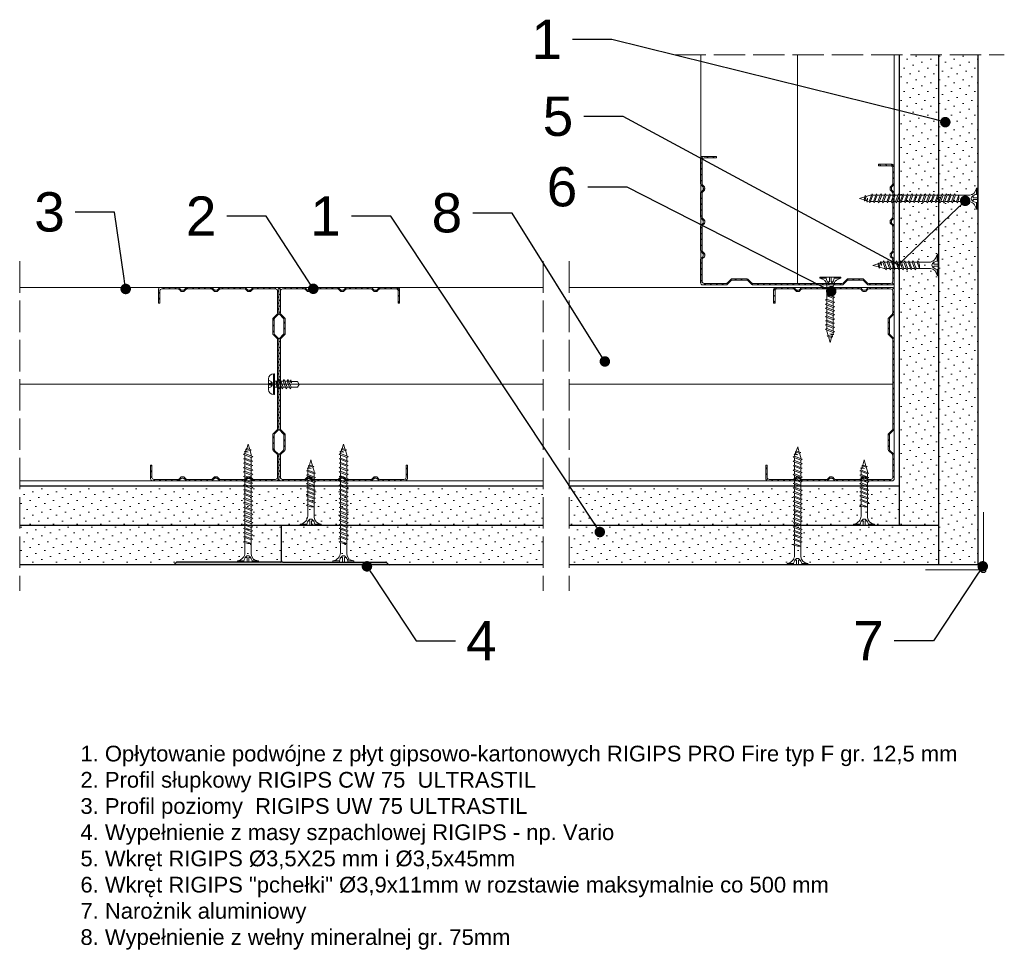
# Model space of a CAD drawing. Header units: millimetres. Extents: x 835 to 3337, y 91 to 2151.
# Tile 3 of 9: x 1894 to 2270, y 91 to 446. Entities that reach past the tile are written whole.
import ezdxf
from ezdxf import colors
from ezdxf.entities.mleader import LeaderData, LeaderLine
from ezdxf.math import Vec2, Vec3

# ---------------------------------------------------------------- set-up
doc = ezdxf.new("R2010")
doc.units = ezdxf.units.MM
doc.linetypes.add('ACAD_ISO02W100', pattern=[15, 12, -3])
for name, color, linetype, lineweight in [('_ISOVER WELNA', 7, 'BATTING', 9), ('_RIGIPS AKCESORIA', 7, 'Continuous', 18), ('_RIGIPS G-K', 7, 'Continuous', 25), ('_RIGIPS PROFIL', 7, 'Continuous', 18), ('KRESKOWANIE', 7, 'Continuous', 9), ('PRZERYWANA', 7, 'ACAD_ISO02W100', 9)]:
    doc.layers.add(name, color=color, linetype=linetype, lineweight=lineweight)
doc.styles.get("Standard").update_dxf_attribs({"font": 'arial.ttf'})
doc.linetypes.add('BATTING', pattern='A,0.00254,-2.54,[134,ltypeshp.shx,S=2.54,R=0,X=-2.54,Y=0],-5.08,[134,ltypeshp.shx,S=2.54,R=180,X=2.54,Y=0],-2.54', length=10.16254)
pattern_1 = [(315, (-497.341, -403.906), (3.367596, 1.122532), [0, -3.175])]

# ---------------------------------------------------------------- blocks, each defined once
blk = doc.blocks.new('CW 75 ULTRASTIL')
h = blk.add_hatch()
h.set_pattern_fill('ANSI31', color=256, scale=0.5, style=0)
h.paths.add_polyline_path([(106.07, 103.31, -0.414214), (106.87, 104.11), (115.19, 104.11, -0.198912), (115.55, 103.96), (116.25, 103.25, 0.198912), (116.61, 103.11), (117.19, 103.11, 0.198912), (117.55, 103.25), (118.25, 103.96, -0.198912), (118.61, 104.11), (127.89, 104.11, -0.198912), (128.25, 103.96), (128.95, 103.25, 0.198912), (129.31, 103.11), (129.89, 103.11, 0.198912), (130.25, 103.25), (130.95, 103.96, -0.198912), (131.31, 104.11), (140.59, 104.11, -0.198912), (140.95, 103.96), (141.65, 103.25, 0.198912), (142.01, 103.11), (142.59, 103.11, 0.198912), (142.95, 103.25), (143.65, 103.96, -0.198912), (144.01, 104.11), (153.17, 104.11, -0.414214), (153.97, 103.31), (153.97, 98.66), (154.52, 98.66), (154.52, 103.86, 0.414214), (153.72, 104.66), (144.01, 104.66, 0.198912), (143.65, 104.51), (142.95, 103.8, -0.198912), (142.59, 103.66), (142.01, 103.66, -0.198912), (141.65, 103.8), (140.95, 104.51, 0.198912), (140.59, 104.66), (131.31, 104.66, 0.198912), (130.95, 104.51), (130.25, 103.8, -0.198912), (129.89, 103.66), (129.31, 103.66, -0.198912), (128.95, 103.8), (128.25, 104.51, 0.198912), (127.89, 104.66), (118.61, 104.66, 0.198912), (118.25, 104.51), (117.55, 103.8, -0.198912), (117.19, 103.66), (116.61, 103.66, -0.198912), (116.25, 103.8), (115.55, 104.51, 0.198912), (115.19, 104.66), (106.32, 104.66, 0.414214), (105.52, 103.86), (105.52, 94.86, 0.198912), (105.67, 94.51), (107.17, 93, -0.198912), (107.32, 92.65), (107.32, 87.06, -0.198912), (107.17, 86.71), (105.67, 85.2, 0.198912), (105.52, 84.85), (105.52, 50.66, 0.198912), (105.67, 50.31), (107.17, 48.8, -0.198912), (107.32, 48.45), (107.32, 42.86, -0.198912), (107.17, 42.51), (105.67, 41, 0.198912), (105.52, 40.65), (105.52, 31.66, 0.414214), (106.32, 30.86), (115.19, 30.86, 0.198912), (115.55, 31), (116.25, 31.71, -0.198912), (116.61, 31.86), (117.19, 31.86, -0.198912), (117.55, 31.71), (118.25, 31, 0.198912), (118.61, 30.86), (127.89, 30.86, 0.198912), (128.25, 31), (128.95, 31.71, -0.198912), (129.31, 31.86), (129.89, 31.86, -0.198912), (130.25, 31.71), (130.95, 31, 0.198912), (131.31, 30.86), (140.59, 30.86, 0.198912), (140.95, 31), (141.65, 31.71, -0.198912), (142.01, 31.86), (142.59, 31.86, -0.198912), (142.95, 31.71), (143.65, 31, 0.198912), (144.01, 30.86), (150.72, 30.86, 0.414214), (151.52, 31.66), (151.52, 36.86), (150.97, 36.86), (150.97, 32.21, -0.414214), (150.17, 31.41), (144.01, 31.41, -0.198912), (143.65, 31.55), (142.95, 32.26, 0.198912), (142.59, 32.41), (142.01, 32.41, 0.198912), (141.65, 32.26), (140.95, 31.55, -0.198912), (140.59, 31.41), (131.31, 31.41, -0.198912), (130.95, 31.55), (130.25, 32.26, 0.198912), (129.89, 32.41), (129.31, 32.41, 0.198912), (128.95, 32.26), (128.25, 31.55, -0.198912), (127.89, 31.41), (118.61, 31.41, -0.198912), (118.25, 31.55), (117.55, 32.26, 0.198912), (117.19, 32.41), (116.61, 32.41, 0.198912), (116.25, 32.26), (115.55, 31.55, -0.198912), (115.19, 31.41), (106.87, 31.41, -0.414214), (106.07, 32.21), (106.07, 40.65, -0.198912), (106.22, 41), (107.72, 42.51, 0.198912), (107.87, 42.86), (107.87, 48.45, 0.198912), (107.72, 48.8), (106.22, 50.31, -0.198912), (106.07, 50.66), (106.07, 84.85, -0.198912), (106.22, 85.2), (107.72, 86.71, 0.198912), (107.87, 87.06), (107.87, 92.65, 0.198912), (107.72, 93), (106.22, 94.51, -0.198912), (106.07, 94.86)])
at = {"layer": '_RIGIPS PROFIL'}
for p, q in [((105.52, 103.86), (105.52, 94.86)), ((106.07, 103.31), (106.07, 94.86)), ((115.19, 104.66), (106.32, 104.66)), ((115.19, 104.11), (106.87, 104.11)), ((115.55, 104.51), (116.25, 103.8)), ((115.55, 103.96), (116.25, 103.25)), ((117.19, 103.66), (116.61, 103.66)), ((117.19, 103.11), (116.61, 103.11)), ((118.25, 104.51), (117.55, 103.8)), ((118.25, 103.96), (117.55, 103.25)), ((127.89, 104.66), (118.61, 104.66)), ((127.89, 104.11), (118.61, 104.11)), ((128.25, 104.51), (128.95, 103.8)), ((128.25, 103.96), (128.95, 103.25)), ((129.89, 103.66), (129.31, 103.66)), ((129.89, 103.11), (129.31, 103.11)), ((130.95, 104.51), (130.25, 103.8)), ((130.95, 103.96), (130.25, 103.25)), ((131.31, 104.66), (140.59, 104.66)), ((131.31, 104.11), (140.59, 104.11)), ((140.95, 104.51), (141.65, 103.8)), ((140.95, 103.96), (141.65, 103.25)), ((142.59, 103.66), (142.01, 103.66)), ((142.59, 103.11), (142.01, 103.11)), ((143.65, 104.51), (142.95, 103.8)), ((143.65, 103.96), (142.95, 103.25)), ((153.72, 104.66), (144.01, 104.66)), ((153.17, 104.11), (144.01, 104.11)), ((153.97, 98.66), (153.97, 103.31)), ((154.52, 98.66), (154.52, 103.86)), ((153.97, 98.66), (154.52, 98.66)), ((107.17, 93), (105.67, 94.51)), ((107.72, 93), (106.22, 94.51)), ((107.32, 92.65), (107.32, 87.06)), ((107.87, 92.65), (107.87, 87.06)), ((107.17, 86.71), (105.67, 85.2)), ((107.72, 86.71), (106.22, 85.2)), ((105.52, 84.85), (105.52, 50.66)), ((106.07, 84.85), (106.07, 50.66)), ((107.17, 48.8), (105.67, 50.31)), ((107.72, 48.8), (106.22, 50.31)), ((107.32, 42.86), (107.32, 48.45)), ((107.87, 42.86), (107.87, 48.45)), ((107.17, 42.51), (105.67, 41)), ((107.72, 42.51), (106.22, 41)), ((105.52, 31.66), (105.52, 40.65)), ((106.07, 32.21), (106.07, 40.65)), ((150.97, 36.86), (150.97, 32.21)), ((150.97, 36.86), (151.52, 36.86)), ((151.52, 36.86), (151.52, 31.66)), ((115.19, 30.86), (106.32, 30.86)), ((115.19, 31.41), (106.87, 31.41)), ((115.55, 31.55), (116.25, 32.26)), ((115.55, 31), (116.25, 31.71)), ((117.19, 32.41), (116.61, 32.41)), ((117.19, 31.86), (116.61, 31.86)), ((118.25, 31.55), (117.55, 32.26)), ((118.25, 31), (117.55, 31.71)), ((127.89, 31.41), (118.61, 31.41)), ((127.89, 30.86), (118.61, 30.86)), ((128.25, 31.55), (128.95, 32.26)), ((128.25, 31), (128.95, 31.71)), ((129.89, 32.41), (129.31, 32.41)), ((129.89, 31.86), (129.31, 31.86)), ((130.95, 31.55), (130.25, 32.26)), ((130.95, 31), (130.25, 31.71)), ((131.31, 31.41), (140.59, 31.41)), ((131.31, 30.86), (140.59, 30.86)), ((140.95, 31.55), (141.65, 32.26)), ((140.95, 31), (141.65, 31.71)), ((142.59, 32.41), (142.01, 32.41)), ((142.59, 31.86), (142.01, 31.86)), ((143.65, 31.55), (142.95, 32.26)), ((143.65, 31), (142.95, 31.71)), ((150.17, 31.41), (144.01, 31.41)), ((150.72, 30.86), (144.01, 30.86))]:
    blk.add_line(p, q, dxfattribs=at)
for centre, radius, start, end in [((106.32, 103.86), 0.8, 90, 180), ((106.87, 103.31), 0.8, 90, 180), ((115.19, 104.16), 0.5, 45, 90), ((115.19, 103.61), 0.5, 45, 90), ((116.61, 104.16), 0.5, 225, 270), ((116.61, 103.61), 0.5, 225, 270), ((117.19, 104.16), 0.5, 270, 315), ((117.19, 103.61), 0.5, 270, 315), ((118.61, 104.16), 0.5, 90, 135), ((118.61, 103.61), 0.5, 90, 135), ((127.89, 104.16), 0.5, 45, 90), ((127.89, 103.61), 0.5, 45, 90), ((129.31, 104.16), 0.5, 225, 270), ((129.31, 103.61), 0.5, 225, 270), ((129.89, 104.16), 0.5, 270, 315), ((129.89, 103.61), 0.5, 270, 315), ((131.31, 104.16), 0.5, 90, 135), ((131.31, 103.61), 0.5, 90, 135), ((140.59, 104.16), 0.5, 45, 90), ((140.59, 103.61), 0.5, 45, 90), ((142.01, 104.16), 0.5, 225, 270), ((142.01, 103.61), 0.5, 225, 270), ((142.59, 104.16), 0.5, 270, 315), ((142.59, 103.61), 0.5, 270, 315), ((144.01, 104.16), 0.5, 90, 135), ((144.01, 103.61), 0.5, 90, 135), ((153.17, 103.31), 0.8, 0, 90), ((153.72, 103.86), 0.8, 0, 90), ((106.02, 94.86), 0.5, 180, 225), ((106.57, 94.86), 0.5, 180, 225), ((106.82, 92.65), 0.5, 0, 45), ((107.37, 92.65), 0.5, 0, 45), ((106.82, 87.06), 0.5, 315, 0), ((107.37, 87.06), 0.5, 315, 0), ((106.02, 84.85), 0.5, 135, 180), ((106.57, 84.85), 0.5, 135, 180), ((106.02, 50.66), 0.5, 180, 225), ((106.57, 50.66), 0.5, 180, 225), ((106.82, 48.45), 0.5, 0, 45), ((107.37, 48.45), 0.5, 0, 45), ((106.82, 42.86), 0.5, 315, 0), ((107.37, 42.86), 0.5, 315, 0), ((106.02, 40.65), 0.5, 135, 180), ((106.57, 40.65), 0.5, 135, 180), ((106.32, 31.66), 0.8, 180, 270), ((106.87, 32.21), 0.8, 180, 270), ((115.19, 31.91), 0.5, 270, 315), ((115.19, 31.36), 0.5, 270, 315), ((116.61, 31.91), 0.5, 90, 135), ((116.61, 31.36), 0.5, 90, 135), ((117.19, 31.91), 0.5, 45, 90), ((117.19, 31.36), 0.5, 45, 90), ((118.61, 31.91), 0.5, 225, 270), ((118.61, 31.36), 0.5, 225, 270), ((127.89, 31.91), 0.5, 270, 315), ((127.89, 31.36), 0.5, 270, 315), ((129.31, 31.91), 0.5, 90, 135), ((129.31, 31.36), 0.5, 90, 135), ((129.89, 31.91), 0.5, 45, 90), ((129.89, 31.36), 0.5, 45, 90), ((131.31, 31.91), 0.5, 225, 270), ((131.31, 31.36), 0.5, 225, 270), ((140.59, 31.91), 0.5, 270, 315), ((140.59, 31.36), 0.5, 270, 315), ((142.01, 31.91), 0.5, 90, 135), ((142.01, 31.36), 0.5, 90, 135), ((142.59, 31.91), 0.5, 45, 90), ((142.59, 31.36), 0.5, 45, 90), ((144.01, 31.91), 0.5, 225, 270), ((144.01, 31.36), 0.5, 225, 270), ((150.17, 32.21), 0.8, 270, 0), ((150.72, 31.66), 0.8, 270, 0)]:
    blk.add_arc(centre, radius, start, end, dxfattribs=at)
blk = doc.blocks.new('TN 25')
at = {"layer": '_RIGIPS AKCESORIA'}
for p, q in [((0, -0.84), (0, 7.16)), ((0, 7.16), (0.46, 7.16)), ((0.46, 4.78), (0, 4.78)), ((0.46, 7.16), (0.46, 4.78)), ((1.77, 3.5), (1.77, 4.2)), ((3.02, 4.46), (8.47, 4.46)), ((7.12, 4.46), (7.12, 3.18)), ((8.03, 2.01), (7.12, 4.46)), ((8.47, 4.46), (8.79, 5)), ((9.61, 1.51), (8.47, 4.46)), ((8.79, 5), (9.93, 2.01)), ((9, 4.46), (10.1, 4.46)), ((10.1, 4.46), (10.41, 5)), ((11.23, 1.51), (10.1, 4.46)), ((10.41, 5), (11.56, 2.01)), ((10.62, 4.46), (11.67, 4.46)), ((11.67, 4.46), (11.99, 5)), ((12.81, 1.51), (11.67, 4.46)), ((11.99, 5), (13.14, 2.01)), ((12.2, 4.46), (13.21, 4.46)), ((13.21, 4.46), (13.52, 5)), ((14.34, 1.51), (13.21, 4.46)), ((13.52, 5), (14.67, 2.01)), ((13.73, 4.46), (14.8, 4.46)), ((14.8, 4.46), (15.12, 5)), ((15.94, 1.51), (14.8, 4.46)), ((15.12, 5), (16.26, 2.01)), ((15.33, 4.46), (16.42, 4.46)), ((16.42, 4.46), (16.73, 5)), ((17.55, 1.51), (16.42, 4.46)), ((16.73, 5), (17.88, 2.01)), ((16.94, 4.46), (17.99, 4.46)), ((17.99, 4.46), (18.31, 5)), ((19.13, 1.51), (17.99, 4.46)), ((18.31, 5), (19.45, 2.01)), ((18.52, 4.46), (19.68, 4.46)), ((19.68, 4.46), (20, 5)), ((20.82, 1.51), (19.68, 4.46)), ((20, 5), (21.14, 2.01)), ((20.21, 4.46), (20.7, 4.46)), ((20.7, 4.46), (22.28, 3.98)), ((22.28, 3.98), (22.56, 4.37)), ((22.7, 2.36), (22.28, 3.98)), ((22.56, 4.37), (23.03, 2.71)), ((22.71, 3.85), (25, 3.24)), ((0, 3.5), (1.77, 3.5)), ((0, 2.83), (1.77, 2.83)), ((0.46, 1.64), (0, 1.64)), ((0.46, -0.84), (0.46, 1.64)), ((1.77, 2.83), (1.77, 2.18)), ((7.49, 2.01), (3.55, 2.01)), ((7.12, 3.18), (7.65, 1.53)), ((7.65, 1.53), (8.03, 2.01)), ((9.41, 2.01), (8.03, 2.01)), ((9.93, 2.01), (9.61, 1.51)), ((11.04, 2.01), (9.93, 2.01)), ((11.56, 2.01), (11.23, 1.51)), ((12.61, 2.01), (11.56, 2.01)), ((13.14, 2.01), (12.81, 1.51)), ((14.15, 2.01), (13.14, 2.01)), ((14.67, 2.01), (14.34, 1.51)), ((15.74, 2.01), (14.67, 2.01)), ((16.26, 2.01), (15.94, 1.51)), ((17.36, 2.01), (16.26, 2.01)), ((17.88, 2.01), (17.55, 1.51)), ((18.93, 2.01), (17.88, 2.01)), ((19.45, 2.01), (19.13, 1.51)), ((19.45, 2.01), (20.62, 2.01)), ((21.14, 2.01), (20.82, 1.51)), ((21.14, 2.01), (21.81, 2.12)), ((21.85, 1.83), (21.67, 3.28)), ((21.67, 3.28), (22.14, 2.4)), ((22.14, 2.4), (21.85, 1.83)), ((22.7, 2.36), (22.14, 2.4)), ((23.03, 2.71), (22.7, 2.36)), ((25, 3.24), (23.03, 2.71)), ((0, -0.84), (0.46, -0.84))]:
    blk.add_line(p, q, dxfattribs=at)
for centre, major_axis, ratio, start_param, end_param in [((3.09, 7.67), (0.17, 3.2), 0.826134, 1.773653, 3.180586), ((-0.04, 0.9), (0, 3.93), 0.848176, -0.720942, -0.151112), ((1.66, 3.18), (0, 0.895), 0.848176, -1.552777, -0.720942), ((3.37, -1.57), (0.28, 3.57), 0.832181, 0.035984, 1.430787), ((-2.73, 15.91), (0, 14.76), 0.848176, 3.399396, 3.475072), ((0.59, 4.62), (0, 2.81), 0.848176, 3.475072, 3.862535), ((1.66, 3.18), (0, 0.895), 0.848176, 3.862535, 4.730408)]:
    blk.add_ellipse(centre, major_axis=major_axis, ratio=ratio, start_param=start_param, end_param=end_param, dxfattribs=at)
blk = doc.blocks.new('Pchelka')
at = {"layer": '_RIGIPS AKCESORIA'}
for p, q in [((20.31, 165.49), (20.31, 157.49)), ((20.38, 165.49), (20.72, 165.49)), ((20.72, 165.49), (20.72, 157.49)), ((18.38, 159.49), (18.38, 163.49)), ((18.38, 161.75), (19.34, 161.75)), ((19.34, 161.75), (19.34, 162.47)), ((22.49, 162.62), (20.72, 162.62)), ((22.28, 160.36), (21.35, 162.62)), ((21.35, 162.62), (21.35, 161.32)), ((22.49, 162.62), (22.87, 163.24)), ((23.63, 159.74), (22.49, 162.62)), ((23.08, 162.62), (22.87, 163.24)), ((24.01, 160.36), (23.08, 162.62)), ((23.98, 162.62), (23.08, 162.62)), ((23.98, 162.62), (24.36, 163.24)), ((25.12, 159.74), (23.98, 162.62)), ((24.58, 162.62), (24.36, 163.24)), ((25.5, 160.36), (24.58, 162.62)), ((25.43, 162.62), (24.58, 162.62)), ((25.45, 162.62), (25.83, 163.24)), ((26.59, 159.74), (25.45, 162.62)), ((26.04, 162.62), (25.83, 163.24)), ((26.66, 162.62), (26.04, 162.62)), ((26.97, 160.36), (26.04, 162.62)), ((26.66, 162.62), (26.85, 163.14)), ((27.13, 162.02), (26.66, 162.62)), ((26.85, 163.14), (27.13, 162.02)), ((29.38, 162.52), (27.01, 162.52)), ((30.05, 161.42), (29.38, 162.52)), ((18.38, 161.22), (19.34, 161.22)), ((19.34, 161.22), (19.34, 160.5)), ((21.68, 160.36), (20.72, 160.36)), ((21.35, 161.32), (21.9, 159.74)), ((21.9, 159.74), (22.28, 160.36)), ((23.39, 160.36), (22.28, 160.36)), ((23.63, 159.74), (24.01, 160.36)), ((24.88, 160.36), (24.01, 160.36)), ((25.12, 159.74), (25.5, 160.36)), ((26.35, 160.36), (25.5, 160.36)), ((26.59, 159.74), (26.97, 160.36)), ((29.38, 160.36), (26.97, 160.36)), ((29.38, 160.36), (30.05, 161.42)), ((20.38, 157.49), (20.72, 157.49))]:
    blk.add_line(p, q, dxfattribs=at)
for centre, start, end in [((20.38, 163.49), 90, 180), ((20.38, 159.49), 180, 270)]:
    blk.add_arc(centre, 2, start, end, dxfattribs=at)
for centre, major_axis, start_param, end_param in [((17.98, 160.19), (0, 2.76), -0.596517, -0.166765), ((18.62, 161.26), (0, 1.46), -1.414897, -0.596517), ((18.62, 161.72), (0, 1.46), 3.73811, 4.55649), ((17.98, 162.79), (0, 2.76), 3.308358, 3.73811)]:
    blk.add_ellipse(centre, major_axis=major_axis, ratio=0.880282, start_param=start_param, end_param=end_param, dxfattribs=at)
blk = doc.blocks.new('naroznik')
at = {"layer": '_RIGIPS AKCESORIA'}
for p, q in [((429.5, 69.65), (429.5, 90.65)), ((430.5, 91.65), (451.5, 91.65))]:
    blk.add_line(p, q, dxfattribs=at)
blk.add_arc((429.5, 91.65), 1, 0, 270, dxfattribs=at)
blk = doc.blocks.new('spoina PRO')
at = {"layer": '_RIGIPS G-K'}
h = blk.add_hatch(dxfattribs=at)
h.set_pattern_fill('AR-SAND', color=256, scale=0.02, style=0)
h.paths.add_polyline_path([(2546.06, 1115.24, -0.198912), (2546.41, 1115.38), (2464, 1115.38, -0.198912), (2464.35, 1115.24), (2465.06, 1114.53, 0.198912), (2465.41, 1114.38), (2504.7, 1114.38, -0.414214), (2505.2, 1113.88, -0.414214), (2505.7, 1114.38), (2545, 1114.38, 0.198912), (2545.35, 1114.53)])
for p, q in [((2464, 1115.38), (2546.41, 1115.38)), ((2464.35, 1115.24), (2465.06, 1114.53)), ((2546.06, 1115.24), (2545.35, 1114.53)), ((2504.7, 1114.38), (2465.41, 1114.38)), ((2505.2, 1113.88), (2505.2, 1102.88)), ((2505.7, 1114.38), (2545, 1114.38))]:
    blk.add_line(p, q, dxfattribs=at)
for centre, start, end in [((2464, 1114.88), 45, 90), ((2546.41, 1114.88), 90, 135), ((2465.41, 1114.88), 225, 270), ((2504.7, 1113.88), 0, 90), ((2505.7, 1113.88), 90, 180), ((2545, 1114.88), 270, 315)]:
    blk.add_arc(centre, 0.5, start, end, dxfattribs=at)
blk = doc.blocks.new('TN 45')
at = {"layer": '_RIGIPS AKCESORIA'}
for p, q in [((0, -0.84), (0, 7.16)), ((0, 7.16), (0.46, 7.16)), ((0.46, 4.78), (0, 4.78)), ((0.46, 7.16), (0.46, 4.78)), ((1.77, 3.5), (1.77, 4.2)), ((3.02, 4.46), (8.47, 4.46)), ((7.12, 4.46), (7.12, 3.18)), ((8.03, 2.01), (7.12, 4.46)), ((8.47, 4.46), (8.79, 5)), ((9.61, 1.51), (8.47, 4.46)), ((8.79, 5), (9.93, 2.01)), ((9, 4.46), (10.1, 4.46)), ((10.1, 4.46), (10.41, 5)), ((11.23, 1.51), (10.1, 4.46)), ((10.41, 5), (11.56, 2.01)), ((10.62, 4.46), (11.67, 4.46)), ((11.67, 4.46), (11.99, 5)), ((12.81, 1.51), (11.67, 4.46)), ((11.99, 5), (13.14, 2.01)), ((12.2, 4.46), (13.21, 4.46)), ((13.21, 4.46), (13.52, 5)), ((14.34, 1.51), (13.21, 4.46)), ((13.52, 5), (14.67, 2.01)), ((13.73, 4.46), (14.8, 4.46)), ((14.8, 4.46), (15.12, 5)), ((15.94, 1.51), (14.8, 4.46)), ((15.12, 5), (16.26, 2.01)), ((15.33, 4.46), (16.42, 4.46)), ((16.42, 4.46), (16.73, 5)), ((17.55, 1.51), (16.42, 4.46)), ((16.73, 5), (17.88, 2.01)), ((16.94, 4.46), (17.99, 4.46)), ((17.99, 4.46), (18.31, 5)), ((19.13, 1.51), (17.99, 4.46)), ((18.31, 5), (19.45, 2.01)), ((18.52, 4.46), (19.68, 4.46)), ((19.68, 4.46), (20, 5)), ((20.82, 1.51), (19.68, 4.46)), ((20, 5), (21.14, 2.01)), ((20.21, 4.46), (21.37, 4.46)), ((21.37, 4.46), (21.69, 5)), ((22.51, 1.51), (21.37, 4.46)), ((21.69, 5), (22.83, 2.01)), ((21.9, 4.46), (23.06, 4.46)), ((23.06, 4.46), (23.38, 5)), ((24.2, 1.51), (23.06, 4.46)), ((23.38, 5), (24.52, 2.01)), ((23.59, 4.46), (24.75, 4.46)), ((24.75, 4.46), (25.07, 5)), ((25.89, 1.51), (24.75, 4.46)), ((25.07, 5), (26.21, 2.01)), ((25.28, 4.46), (26.44, 4.46)), ((26.44, 4.46), (26.76, 5)), ((27.58, 1.51), (26.44, 4.46)), ((26.76, 5), (27.9, 2.01)), ((26.96, 4.46), (28.13, 4.46)), ((28.13, 4.46), (28.45, 5)), ((29.27, 1.51), (28.13, 4.46)), ((28.45, 5), (29.59, 2.01)), ((28.65, 4.46), (29.82, 4.46)), ((29.82, 4.46), (30.14, 5)), ((30.96, 1.51), (29.82, 4.46)), ((30.14, 5), (31.28, 2.01)), ((30.34, 4.46), (31.51, 4.46)), ((31.51, 4.46), (31.83, 5)), ((32.65, 1.51), (31.51, 4.46)), ((31.83, 5), (32.97, 2.01)), ((32.03, 4.46), (33.2, 4.46)), ((33.2, 4.46), (33.52, 5)), ((34.34, 1.51), (33.2, 4.46)), ((33.52, 5), (34.66, 2.01)), ((33.72, 4.46), (34.89, 4.46)), ((34.89, 4.46), (35.21, 5)), ((36.03, 1.51), (34.89, 4.46)), ((35.21, 5), (36.35, 2.01)), ((35.41, 4.46), (36.58, 4.46)), ((36.58, 4.46), (36.9, 5)), ((37.72, 1.51), (36.58, 4.46)), ((36.9, 5), (38.04, 2.01)), ((37.1, 4.46), (38.27, 4.46)), ((38.27, 4.46), (38.59, 5)), ((39.41, 1.51), (38.27, 4.46)), ((38.59, 5), (39.73, 2.01)), ((38.79, 4.46), (39.96, 4.46)), ((39.96, 4.46), (40.28, 5)), ((41.1, 1.51), (39.96, 4.46)), ((40.28, 5), (41.42, 2.01)), ((40.48, 4.46), (40.98, 4.46)), ((40.98, 4.46), (42.56, 3.98)), ((42.56, 3.98), (42.84, 4.37)), ((42.98, 2.36), (42.56, 3.98)), ((42.84, 4.37), (43.31, 2.71)), ((42.99, 3.85), (45, 3.24)), ((0, 3.5), (1.77, 3.5)), ((0, 2.83), (1.77, 2.83)), ((0.46, 1.64), (0, 1.64)), ((0.46, -0.84), (0.46, 1.64)), ((1.77, 2.83), (1.77, 2.18)), ((7.49, 2.01), (3.55, 2.01)), ((7.12, 3.18), (7.65, 1.53)), ((7.65, 1.53), (8.03, 2.01)), ((9.41, 2.01), (8.03, 2.01)), ((9.93, 2.01), (9.61, 1.51)), ((11.04, 2.01), (9.93, 2.01)), ((11.56, 2.01), (11.23, 1.51)), ((12.61, 2.01), (11.56, 2.01)), ((13.14, 2.01), (12.81, 1.51)), ((14.15, 2.01), (13.14, 2.01)), ((14.67, 2.01), (14.34, 1.51)), ((15.74, 2.01), (14.67, 2.01)), ((16.26, 2.01), (15.94, 1.51)), ((17.36, 2.01), (16.26, 2.01)), ((17.88, 2.01), (17.55, 1.51)), ((18.93, 2.01), (17.88, 2.01)), ((19.45, 2.01), (19.13, 1.51)), ((19.45, 2.01), (20.62, 2.01)), ((20.62, 2.01), (19.57, 2.01)), ((21.14, 2.01), (20.82, 1.51)), ((21.14, 2.01), (22.31, 2.01)), ((22.31, 2.01), (21.26, 2.01)), ((22.83, 2.01), (22.51, 1.51)), ((22.83, 2.01), (24, 2.01)), ((24, 2.01), (22.95, 2.01)), ((24.52, 2.01), (24.2, 1.51)), ((24.52, 2.01), (25.69, 2.01)), ((25.69, 2.01), (24.64, 2.01)), ((26.21, 2.01), (25.89, 1.51)), ((26.21, 2.01), (27.38, 2.01)), ((27.38, 2.01), (26.33, 2.01)), ((27.9, 2.01), (27.58, 1.51)), ((27.9, 2.01), (29.07, 2.01)), ((29.07, 2.01), (28.02, 2.01)), ((29.59, 2.01), (29.27, 1.51)), ((29.59, 2.01), (30.76, 2.01)), ((30.76, 2.01), (29.71, 2.01)), ((31.28, 2.01), (30.96, 1.51)), ((31.28, 2.01), (32.45, 2.01)), ((32.45, 2.01), (31.4, 2.01)), ((32.97, 2.01), (32.65, 1.51)), ((32.97, 2.01), (34.14, 2.01)), ((34.14, 2.01), (33.09, 2.01)), ((34.66, 2.01), (34.34, 1.51)), ((34.66, 2.01), (35.83, 2.01)), ((35.83, 2.01), (34.78, 2.01)), ((36.35, 2.01), (36.03, 1.51)), ((36.35, 2.01), (37.52, 2.01)), ((37.52, 2.01), (36.47, 2.01)), ((38.04, 2.01), (37.72, 1.51)), ((38.04, 2.01), (39.21, 2.01)), ((39.21, 2.01), (38.16, 2.01)), ((39.73, 2.01), (39.41, 1.51)), ((39.73, 2.01), (40.9, 2.01)), ((41.42, 2.01), (41.1, 1.51)), ((41.42, 2.01), (42.09, 2.12)), ((42.13, 1.83), (41.95, 3.28)), ((41.95, 3.28), (42.42, 2.4)), ((42.42, 2.4), (42.13, 1.83)), ((42.98, 2.36), (42.42, 2.4)), ((43.31, 2.71), (42.98, 2.36)), ((45, 3.24), (43.31, 2.71)), ((0, -0.84), (0.46, -0.84))]:
    blk.add_line(p, q, dxfattribs=at)
for centre, major_axis, ratio, start_param, end_param in [((3.09, 7.67), (0.17, 3.2), 0.826134, 1.773653, 3.180586), ((-0.04, 0.9), (0, 3.93), 0.848176, -0.720942, -0.151112), ((1.66, 3.18), (0, 0.895), 0.848176, -1.552777, -0.720942), ((3.37, -1.57), (0.28, 3.57), 0.832181, 0.035984, 1.430787), ((-2.73, 15.91), (0, 14.76), 0.848176, 3.399396, 3.475072), ((0.59, 4.62), (0, 2.81), 0.848176, 3.475072, 3.862535), ((1.66, 3.18), (0, 0.895), 0.848176, 3.862535, 4.730408)]:
    blk.add_ellipse(centre, major_axis=major_axis, ratio=ratio, start_param=start_param, end_param=end_param, dxfattribs=at)
blk = doc.blocks.new('_Dot')
at = {"color": 0, "linetype": 'ByBlock', "lineweight": -2}
blk.add_line((-0.5, 0), (-1, 0), dxfattribs=at)
at = {"color": 0, "linetype": 'ByBlock', "const_width": 0.5}
blk.add_lwpolyline([(-0.25, 0, 1), (0.25, 0, 1)], format="xyb", close=True, dxfattribs=at)

msp = doc.modelspace()

# ---------------------------------------------------------------- hatches: boundary and pattern name
at = {"layer": 'KRESKOWANIE'}
h = msp.add_hatch(dxfattribs=at)
h.set_pattern_fill('DOTS', color=256, scale=2, angle=315, style=0)
h.set_pattern_definition(pattern_1)
h.paths.add_polyline_path([(2244.69, 432.98), (2229.69, 432.98), (2229.69, 253.37), (2244.69, 253.37)])
h = msp.add_hatch(dxfattribs=at)
h.set_pattern_fill('DOTS', color=256, scale=2, angle=315, style=0)
h.set_pattern_definition(pattern_1)
h.paths.add_polyline_path([(2259.69, 432.98), (2244.69, 432.98), (2244.69, 238.37), (2259.69, 238.37)])
h = msp.add_hatch(dxfattribs=at)
h.set_pattern_fill('DOTS', color=256, scale=2, angle=315, style=0)
h.set_pattern_definition(pattern_1)
h.paths.add_polyline_path([(2093.8, 268.37), (1894.19, 268.37), (1894.19, 253.37), (2093.8, 253.37)])
h = msp.add_hatch(dxfattribs=at)
h.set_pattern_fill('DOTS', color=256, scale=2, angle=315, style=0)
h.set_pattern_definition(pattern_1)
h.paths.add_polyline_path([(2229.69, 268.37), (2103.8, 268.37), (2103.8, 253.37), (2229.69, 253.37)])
h = msp.add_hatch(dxfattribs=at)
h.set_pattern_fill('DOTS', color=256, scale=2, angle=315, style=0)
h.set_pattern_definition(pattern_1)
h.paths.add_polyline_path([(2093.8, 253.37), (1894.19, 253.37), (1894.19, 238.37), (2093.8, 238.37)])
h = msp.add_hatch(dxfattribs=at)
h.set_pattern_fill('DOTS', color=256, scale=2, angle=315, style=0)
h.set_pattern_definition(pattern_1)
h.paths.add_polyline_path([(2244.69, 253.37), (2103.8, 253.37), (2103.8, 238.37), (2244.69, 238.37)])

# ---------------------------------------------------------------- linework, layer by layer
at = {"layer": '_ISOVER WELNA', "ltscale": 3.6}
for p, q in [((2190.79, 432.98), (2190.79, 345.72)), ((1894.19, 307.27), (2093.8, 307.27)), ((2103.8, 307.27), (2227.14, 307.27))]:
    msp.add_line(p, q, dxfattribs=at)
at = {"layer": '_RIGIPS G-K'}
for p, q in [((2229.69, 253.37), (2229.69, 432.98)), ((2244.69, 238.37), (2244.69, 432.98)), ((2259.69, 238.37), (2259.69, 432.98)), ((2093.8, 268.37), (1894.19, 268.37)), ((2229.69, 268.37), (2103.8, 268.37)), ((2093.8, 253.37), (1894.19, 253.37)), ((1994, 250.87), (1994, 253.37)), ((2244.69, 253.37), (2103.8, 253.37)), ((2093.8, 238.37), (1894.19, 238.37)), ((2259.69, 238.37), (2103.8, 238.37))]:
    msp.add_line(p, q, dxfattribs=at)
at = {"layer": '_RIGIPS PROFIL', "lineweight": 9}
for p, q in [((2153.89, 345.97), (2153.89, 432.98)), ((2227.69, 271.17), (2227.69, 432.98)), ((2093.8, 344.17), (1894.19, 344.17)), ((2226.89, 344.17), (2103.8, 344.17)), ((2093.8, 270.37), (1894.19, 270.37)), ((2226.34, 270.37), (2103.8, 270.37))]:
    msp.add_line(p, q, dxfattribs=at)
at = {"layer": 'PRZERYWANA'}
for p, q in [((2143.89, 432.98), (2269.69, 432.98)), ((1894.19, 354.17), (1894.19, 228.37)), ((2093.8, 354.17), (2093.8, 228.37)), ((2103.8, 354.17), (2103.8, 228.37))]:
    msp.add_line(p, q, dxfattribs=at)

# ---------------------------------------------------------------- block references
at = {"xscale": -1}
msp.add_blockref('TN 45', (2259.52, 374.93), dxfattribs=at)
msp.add_blockref('Pchelka', (1970.71, 145.79))
at = {"xscale": -1, "rotation": 270}
for p in [(1978.05, 239.37), (2014.5, 239.37), (2187.66, 238.37)]:
    msp.add_blockref('TN 45', p, dxfattribs=at)
at = {"layer": '_RIGIPS AKCESORIA', "rotation": 180}
for name, p in [('TN 25', (2244.52, 355.86)), ('naroznik', (2691.19, 328.03))]:
    msp.add_blockref(name, p, dxfattribs=at)
at = {"layer": '_RIGIPS AKCESORIA', "xscale": -1}
for p, rotation in [((2206.48, 348.14), 90), ((2002.02, 253.37), 270), ((2213.06, 253.37), 270)]:
    msp.add_blockref('TN 25', p, dxfattribs=dict(at, rotation=rotation))
at = {"layer": '_RIGIPS G-K', "rotation": 180}
msp.add_blockref('spoina PRO', (4499.2, 1353.76), dxfattribs=at)
at = {"layer": '_RIGIPS PROFIL'}
for p, rotation in [((2258.54, 239.65), 90), ((2098.6, 375.03), 180), ((2333.21, 375.03), 180)]:
    msp.add_blockref('CW 75 ULTRASTIL', p, dxfattribs=dict(at, rotation=rotation))
at = {"layer": '_RIGIPS PROFIL', "xscale": -1, "rotation": 180}
msp.add_blockref('CW 75 ULTRASTIL', (1887.56, 375.03), dxfattribs=at)

# ---------------------------------------------------------------- texts
at = {"layer": 'KRESKOWANIE', "insert": (1917.37, 169.33), "char_height": 6, "attachment_point": 1}
msp.add_mtext_dynamic_manual_height_columns('1. Opłytowanie podwójne z płyt gipsowo-kartonowych RIGIPS PRO Fire typ F gr. 12,5 mm\\P2. Profil słupkowy RIGIPS CW 75  ULTRASTIL\\P3. Profil poziomy  RIGIPS UW 75 ULTRASTIL\\P4. Wypełnienie z masy szpachlowej RIGIPS - np. Vario\\P5. Wkręt RIGIPS %%C3,5X25 mm i %%C3,5x45mm\\P6. Wkręt RIGIPS "pchełki" %%C3,9x11mm w rozstawie maksymalnie co 500 mm \\P7. Narożnik aluminiowy\\P8. Wypełnienie z wełny mineralnej gr. 75mm', width=393.9451, gutter_width=12.5, heights=[0], dxfattribs=at)

# ---------------------------------------------------------------- leaders
at = {"layer": 'KRESKOWANIE'}
ml = msp.add_multileader_mtext('Standard', dxfattribs=at)
ml.set_content('1', color=256)
ml.set_leader_properties()
ml.set_arrow_properties(name='DOT')
ml.build(insert=Vec2(0, 0))
ml.multileader.update_dxf_attribs({"dogleg_length": 15})
ctx = ml.context
ctx.base_point, ctx.char_height, ctx.landing_gap_size, ctx.plane_origin = Vec3(2091.43, 438.85), 15, 4, Vec3(2252.98, 405.81)
ctx.text_align_type = 2
notes = []
notes.append((ctx, [(0, (1, 1, 0), (2119.96, 438.85), (-1, 0), 15, [(0, [(2247.19, 407.25)], 0, [])])]))
ctx.mtext.insert, ctx.mtext.alignment, ctx.mtext.flow_direction = Vec3(2100.96, 446.35), 3, 5
ml = msp.add_multileader_mtext('Standard', dxfattribs=at)
ml.set_content('5', color=256)
ml.set_leader_properties()
ml.set_arrow_properties(name='DOT')
ml.build(insert=Vec2(0, 0))
ml.multileader.update_dxf_attribs({"dogleg_length": 15})
ctx = ml.context
ctx.base_point, ctx.char_height, ctx.landing_gap_size, ctx.plane_origin = Vec3(2091.37, 409.39), 15, 4, Vec3(2254.75, 377.23)
ctx.text_align_type = 2
notes.append((ctx, [(0, (1, 1, 0), (2124.31, 409.39), (-1, 0), 15, [(1, [(2254.75, 377.23), (2229.15, 352.87)], 0, [])])]))
ctx.mtext.insert, ctx.mtext.alignment, ctx.mtext.flow_direction = Vec3(2105.31, 417.02), 3, 5
ml = msp.add_multileader_mtext('Standard', dxfattribs=at)
ml.set_content('6', color=256)
ml.set_leader_properties()
ml.set_arrow_properties(name='DOT')
ml.build(insert=Vec2(0, 0))
ml.multileader.update_dxf_attribs({"dogleg_length": 15})
ctx = ml.context
ctx.base_point, ctx.char_height, ctx.landing_gap_size, ctx.plane_origin = Vec3(2092.93, 382.48), 15, 4, Vec3(2208.61, 339.71)
ctx.text_align_type = 2
notes.append((ctx, [(0, (1, 1, 0), (2125.84, 382.48), (-1, 0), 15, [(0, [(2203.69, 342.75)], 0, [])])]))
ctx.mtext.insert, ctx.mtext.alignment, ctx.mtext.flow_direction = Vec3(2106.84, 390.11), 3, 5
ml = msp.add_multileader_mtext('Standard', dxfattribs=at)
ml.set_content('3', color=256)
ml.set_leader_properties()
ml.set_arrow_properties(name='DOT')
ml.build(insert=Vec2(0, 0))
ml.multileader.update_dxf_attribs({"dogleg_length": 15})
ctx = ml.context
ctx.base_point, ctx.char_height, ctx.landing_gap_size, ctx.plane_origin = Vec3(1897.56, 372.89), 15, 4, Vec3(1944.23, 339.15)
ctx.text_align_type = 2
notes.append((ctx, [(0, (1, 1, 0), (1930.38, 372.89), (-1, 0), 15, [(0, [(1934.62, 343.6)], 0, [])])]))
ctx.mtext.insert, ctx.mtext.alignment, ctx.mtext.flow_direction = Vec3(1911.38, 380.52), 3, 5
ml = msp.add_multileader_mtext('Standard', dxfattribs=at)
ml.set_content('8', color=256)
ml.set_leader_properties()
ml.set_arrow_properties(name='DOT')
ml.build(insert=Vec2(0, 0))
ml.multileader.update_dxf_attribs({"dogleg_length": 15})
ctx = ml.context
ctx.base_point, ctx.char_height, ctx.landing_gap_size, ctx.plane_origin = Vec3(2049.07, 372.56), 15, 4, Vec3(2116.44, 335.1)
ctx.text_align_type = 2
notes.append((ctx, [(0, (1, 1, 0), (2081.95, 372.56), (-1, 0), 15, [(0, [(2117.35, 315.94)], 0, [])])]))
ctx.mtext.insert, ctx.mtext.alignment, ctx.mtext.flow_direction = Vec3(2062.95, 380.18), 3, 5
ml = msp.add_multileader_mtext('Standard', dxfattribs=at)
ml.set_content('2', color=256)
ml.set_leader_properties()
ml.set_arrow_properties(name='DOT')
ml.build(insert=Vec2(0, 0))
ml.multileader.update_dxf_attribs({"dogleg_length": 15})
ctx = ml.context
ctx.base_point, ctx.char_height, ctx.landing_gap_size, ctx.plane_origin = Vec3(1955.27, 371.41), 15, 4, Vec3(2022.69, 333.95)
ctx.text_align_type = 2
notes.append((ctx, [(0, (1, 1, 0), (1988.2, 371.41), (-1, 0), 15, [(0, [(2006.17, 343.67)], 0, [])])]))
ctx.mtext.insert, ctx.mtext.alignment, ctx.mtext.flow_direction = Vec3(1969.2, 378.91), 3, 5
ml = msp.add_multileader_mtext('Standard', dxfattribs=at)
ml.set_content('1', color=256)
ml.set_leader_properties()
ml.set_arrow_properties(name='DOT')
ml.build(insert=Vec2(0, 0))
ml.multileader.update_dxf_attribs({"dogleg_length": 15})
ctx = ml.context
ctx.base_point, ctx.char_height, ctx.landing_gap_size, ctx.plane_origin = Vec3(2007.14, 371.41), 15, 4, Vec3(2115.42, 259.26)
ctx.text_align_type = 2
notes.append((ctx, [(0, (1, 1, 0), (2035.67, 371.41), (-1, 0), 15, [(0, [(2115.42, 250.87)], 0, [])])]))
ctx.mtext.insert, ctx.mtext.alignment, ctx.mtext.flow_direction = Vec3(2016.67, 378.91), 3, 5
ml = msp.add_multileader_mtext('Standard', dxfattribs=at)
ml.set_content('4', color=256)
ml.set_leader_properties()
ml.set_arrow_properties(name='DOT')
ml.build(insert=Vec2(0, 0))
ml.multileader.update_dxf_attribs({"dogleg_length": 15})
ctx = ml.context
ctx.base_point, ctx.char_height, ctx.landing_gap_size, ctx.plane_origin = Vec3(2060.39, 209.4), 15, 4, Vec3(1981.8, 237.77)
notes.append((ctx, [(0, (1, 1, 0), (2045.39, 209.4), (1, 0), 15, [(0, [(2026.62, 237.77)], 0, [])])]))
ctx.mtext.insert, ctx.mtext.flow_direction = Vec3(2064.39, 216.9), 5
ml = msp.add_multileader_mtext('Standard', dxfattribs=at)
ml.set_content('7', color=256)
ml.set_leader_properties()
ml.set_arrow_properties(name='DOT')
ml.build(insert=Vec2(0, 0))
ml.multileader.update_dxf_attribs({"dogleg_length": 15})
ctx = ml.context
ctx.base_point, ctx.char_height, ctx.landing_gap_size, ctx.plane_origin = Vec3(2209.98, 209.4), 15, 4, Vec3(2306.28, 237.77)
ctx.text_align_type = 2
notes.append((ctx, [(0, (1, 1, 0), (2242.69, 209.4), (-1, 0), 15, [(0, [(2261.46, 237.77)], 0, [])])]))
ctx.mtext.insert, ctx.mtext.alignment, ctx.mtext.flow_direction = Vec3(2223.69, 216.9), 3, 5
for ctx, leaders in notes:
    for number, flags, end, landing, length, lines in leaders:
        leader = LeaderData()
        leader.index, (leader.has_last_leader_line, leader.has_dogleg_vector, leader.attachment_direction) = number, flags
        leader.last_leader_point, leader.dogleg_vector, leader.dogleg_length = Vec3(end), Vec3(landing), length
        for number, points, colour, breaks in lines:
            line = LeaderLine()
            line.index, line.vertices, line.color, line.breaks = number, Vec3.list(points), colors.encode_raw_color(colour), breaks
            leader.lines.append(line)
        ctx.leaders.append(leader)

doc.saveas('drawing.dxf')
